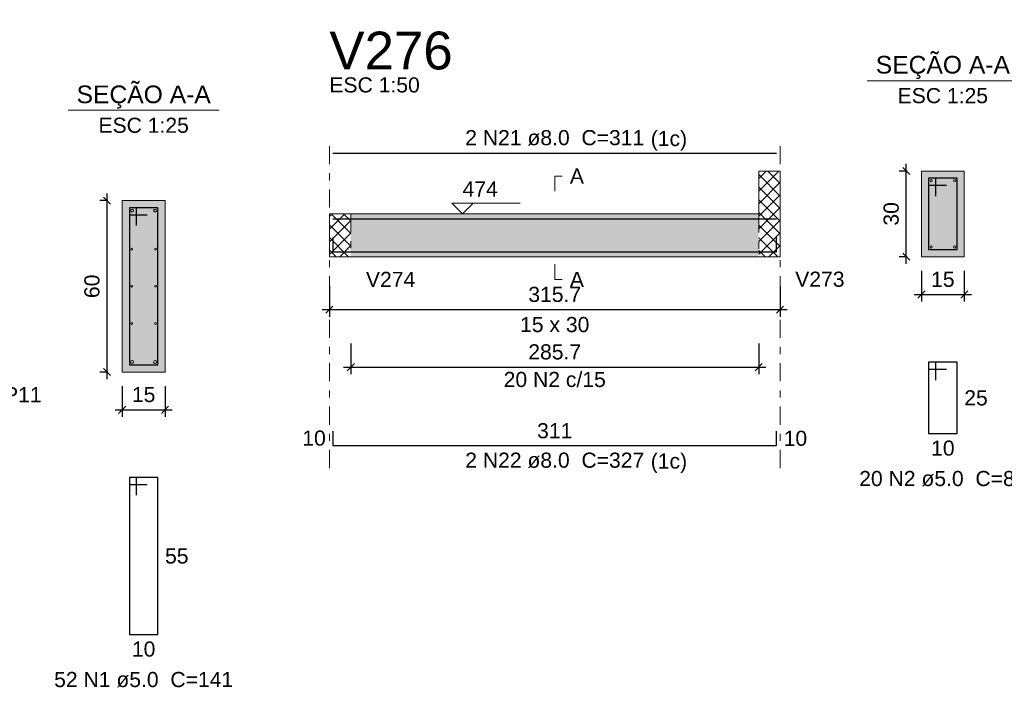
# Model space of a CAD drawing. Header units: millimetres. Extents: x 0 to 119, y 0 to 84.
# Tile 2 of 21: x 27 to 41, y 33 to 42. Entities that reach past the tile are written whole.
import ezdxf

# ---------------------------------------------------------------- set-up
doc = ezdxf.new("R2010")
doc.units = ezdxf.units.MM
doc.header["$MEASUREMENT"] = 0
doc.linetypes.add('DASHDOT', pattern=[2.54, 1.27, -0.635, 0, -0.635])
doc.linetypes.add('NULL', pattern=[0])
doc.layers.get('0').update_dxf_attribs({"lineweight": 18})
for name, color, linetype, lineweight in [('Descrição da armadura', 7, 'Continuous', 0), ('DT-Barras na forma', 2, 'Continuous', 30), ('DT-Barras no corte', 5, 'Continuous', 5), ('DT-Barras rebatidas', 2, 'Continuous', 30), ('DT-Cotas', 9, 'Continuous', 5), ('DT-Forma', 5, 'Continuous', 5), ('DT-Hachura forma vigas', 254, 'Continuous', 5), ('DT-Hachura intersecção vigas', 9, 'Continuous', 5), ('DT-Hachura seção vigas', 254, 'Continuous', 5), ('DT-Pontilhado', 9, 'DASHDOT', 5), ('DT-Textos', 7, 'Continuous', 5), ('DT-Título', 3, 'Continuous', 20), ('Textos armaduras', 7, 'Continuous', 0)]:
    doc.layers.add(name, color=color, linetype=linetype, lineweight=lineweight)
doc.styles.add('Arial', font='txt')
doc.dimstyles.new('UM_25.000000', dxfattribs={"dimtxt": 0.18, "dimasz": 0.1, "dimexe": 0.1, "dimexo": 0.2, "dimgap": 0, "dimtad": 1, "dimtih": 1, "dimtoh": 1, "dimdec": 1, "dimlfac": 25, "dimzin": 0, "dimdsep": 46, "dimtxsty": 'Standard', "dimcen": 0.09, "dimdle": 0.1, "dimadec": 1, "dimazin": 2, "dimtfac": 1, "dimtdec": 4, "dimtofl": 0, "dimtmove": 0, "dimatfit": 3, "dimfxl": 1, "dimtolj": 1, "dimarcsym": 0})
doc.dimstyles.new('UM_50.000000', dxfattribs={"dimtxt": 0.18, "dimasz": 0.1, "dimexe": 0.1, "dimexo": 0.2, "dimgap": 0, "dimtad": 1, "dimtih": 1, "dimtoh": 1, "dimdec": 1, "dimlfac": 50, "dimzin": 0, "dimdsep": 46, "dimtxsty": 'Standard', "dimcen": 0.09, "dimdle": 0.1, "dimadec": 1, "dimazin": 2, "dimtfac": 1, "dimtdec": 4, "dimtofl": 0, "dimtmove": 0, "dimatfit": 3, "dimfxl": 1, "dimtolj": 1, "dimarcsym": 0})

# ---------------------------------------------------------------- blocks, each defined once
blk = doc.blocks.new('_Oblique')
at = {"color": 0, "linetype": 'ByBlock', "lineweight": -2}
blk.add_line((-0.5, -0.5), (0.5, 0.5), dxfattribs=at)
blk = doc.blocks.new('*D17')
at = {"layer": 'Defpoints', "color": 0}
for p in [(28.587, 39.702), (28.799, 39.702), (28.799, 37.302)]:
    blk.add_point(p, dxfattribs=at)
at = {"layer": 'DT-Cotas', "color": 0, "lineweight": -2}
for p, q in [((28.587, 37.202), (28.587, 39.802)), ((28.599, 39.702), (28.487, 39.702)), ((28.599, 37.302), (28.487, 37.302))]:
    blk.add_line(p, q, dxfattribs=at)
at = {"layer": 'DT-Cotas', "color": 0, "lineweight": -2, "xscale": 0.1, "yscale": 0.1, "zscale": 0.1}
for p, rotation in [((28.587, 39.702), 90), ((28.587, 37.302), 270)]:
    blk.add_blockref('_Oblique', p, dxfattribs=dict(at, rotation=rotation))
at = {"layer": 'DT-Cotas', "color": 7, "insert": (28.375, 38.502), "char_height": 0.2118, "attachment_point": 5, "rotation": 90, "style": 'Arial'}
blk.add_mtext('\\A1;60', dxfattribs=at)
blk = doc.blocks.new('*D18')
at = {"layer": 'Defpoints', "color": 0}
for p in [(28.799, 37.302), (29.399, 37.302), (29.399, 36.773)]:
    blk.add_point(p, dxfattribs=at)
at = {"layer": 'DT-Cotas', "color": 0, "lineweight": -2}
for p, q in [((28.799, 37.102), (28.799, 36.673)), ((29.399, 37.102), (29.399, 36.673)), ((28.699, 36.773), (29.499, 36.773))]:
    blk.add_line(p, q, dxfattribs=at)
at = {"layer": 'DT-Cotas', "color": 0, "lineweight": -2, "xscale": 0.1, "yscale": 0.1, "zscale": 0.1, "rotation": 180}
blk.add_blockref('_Oblique', (28.799, 36.773), dxfattribs=at)
at = {"layer": 'DT-Cotas', "color": 0, "lineweight": -2, "xscale": 0.1, "yscale": 0.1, "zscale": 0.1}
blk.add_blockref('_Oblique', (29.399, 36.773), dxfattribs=at)
at = {"layer": 'DT-Cotas', "color": 7, "insert": (29.099, 36.985), "char_height": 0.2118, "attachment_point": 5, "rotation": 0.0057, "style": 'Arial'}
blk.add_mtext('\\A1;15', dxfattribs=at)
blk = doc.blocks.new('*D24')
at = {"layer": 'Defpoints', "color": 0}
for p in [(31.701, 38.705), (38.015, 38.705), (38.015, 38.176)]:
    blk.add_point(p, dxfattribs=at)
at = {"layer": 'DT-Cotas', "color": 0, "lineweight": -2}
for p, q in [((31.701, 38.505), (31.701, 38.076)), ((38.015, 38.505), (38.015, 38.076)), ((31.601, 38.176), (38.115, 38.176))]:
    blk.add_line(p, q, dxfattribs=at)
at = {"layer": 'DT-Cotas', "color": 0, "lineweight": -2, "xscale": 0.1, "yscale": 0.1, "zscale": 0.1, "rotation": 180}
blk.add_blockref('_Oblique', (31.701, 38.176), dxfattribs=at)
at = {"layer": 'DT-Cotas', "color": 0, "lineweight": -2, "xscale": 0.1, "yscale": 0.1, "zscale": 0.1}
blk.add_blockref('_Oblique', (38.015, 38.176), dxfattribs=at)
at = {"layer": 'DT-Cotas', "color": 7, "insert": (34.858, 38.388), "char_height": 0.2118, "attachment_point": 5, "rotation": 0.0057, "style": 'Arial'}
blk.add_mtext('\\A1;315.7', dxfattribs=at)
blk = doc.blocks.new('*D25')
at = {"layer": 'Defpoints', "color": 0}
for p in [(39.783, 40.117), (39.995, 40.117), (39.995, 38.917)]:
    blk.add_point(p, dxfattribs=at)
at = {"layer": 'DT-Cotas', "color": 0, "lineweight": -2}
for p, q in [((39.783, 38.817), (39.783, 40.217)), ((39.795, 40.117), (39.683, 40.117)), ((39.795, 38.917), (39.683, 38.917))]:
    blk.add_line(p, q, dxfattribs=at)
at = {"layer": 'DT-Cotas', "color": 0, "lineweight": -2, "xscale": 0.1, "yscale": 0.1, "zscale": 0.1}
for p, rotation in [((39.783, 40.117), 90), ((39.783, 38.917), 270)]:
    blk.add_blockref('_Oblique', p, dxfattribs=dict(at, rotation=rotation))
at = {"layer": 'DT-Cotas', "color": 7, "insert": (39.572, 39.517), "char_height": 0.2118, "attachment_point": 5, "rotation": 90, "style": 'Arial'}
blk.add_mtext('\\A1;30', dxfattribs=at)
blk = doc.blocks.new('*D26')
at = {"layer": 'Defpoints', "color": 0}
for p in [(39.995, 38.917), (40.595, 38.917), (40.595, 38.388)]:
    blk.add_point(p, dxfattribs=at)
at = {"layer": 'DT-Cotas', "color": 0, "lineweight": -2}
for p, q in [((39.995, 38.717), (39.995, 38.288)), ((40.595, 38.717), (40.595, 38.288)), ((39.895, 38.388), (40.695, 38.388))]:
    blk.add_line(p, q, dxfattribs=at)
at = {"layer": 'DT-Cotas', "color": 0, "lineweight": -2, "xscale": 0.1, "yscale": 0.1, "zscale": 0.1, "rotation": 180}
blk.add_blockref('_Oblique', (39.995, 38.388), dxfattribs=at)
at = {"layer": 'DT-Cotas', "color": 0, "lineweight": -2, "xscale": 0.1, "yscale": 0.1, "zscale": 0.1}
blk.add_blockref('_Oblique', (40.595, 38.388), dxfattribs=at)
at = {"layer": 'DT-Cotas', "color": 7, "insert": (40.295, 38.599), "char_height": 0.2118, "attachment_point": 5, "rotation": 0.0057, "style": 'Arial'}
blk.add_mtext('\\A1;15', dxfattribs=at)
blk = doc.blocks.new('*D27')
at = {"layer": 'Defpoints', "color": 0}
for p in [(32.001, 37.9), (37.715, 37.9), (37.715, 37.371)]:
    blk.add_point(p, dxfattribs=at)
at = {"layer": 'DT-Cotas', "color": 0, "lineweight": -2}
for p, q in [((32.001, 37.7), (32.001, 37.271)), ((37.715, 37.7), (37.715, 37.271)), ((31.901, 37.371), (37.815, 37.371))]:
    blk.add_line(p, q, dxfattribs=at)
at = {"layer": 'DT-Cotas', "color": 0, "lineweight": -2, "xscale": 0.1, "yscale": 0.1, "zscale": 0.1, "rotation": 180}
blk.add_blockref('_Oblique', (32.001, 37.371), dxfattribs=at)
at = {"layer": 'DT-Cotas', "color": 0, "lineweight": -2, "xscale": 0.1, "yscale": 0.1, "zscale": 0.1}
blk.add_blockref('_Oblique', (37.715, 37.371), dxfattribs=at)
at = {"layer": 'DT-Cotas', "color": 7, "insert": (34.858, 37.583), "char_height": 0.2118, "attachment_point": 5, "rotation": 0.0057, "style": 'Arial'}
blk.add_mtext('\\A1;285.7', dxfattribs=at)

msp = doc.modelspace()

# ---------------------------------------------------------------- hatches: boundary and pattern name
at = {"layer": 'DT-Hachura forma vigas', "linetype": 'Continuous'}
msp.add_hatch(color=254, dxfattribs=at).paths.add_polyline_path([(32.0008, 38.917), (37.715, 38.917), (37.715, 39.517), (32.0008, 39.517), (32.0008, 38.917)])
at = {"layer": 'DT-Hachura intersecção vigas', "linetype": 'Continuous'}
h = msp.add_hatch(dxfattribs=at)
h.set_pattern_fill('ANSI37', color=9, style=0)
h.paths.add_polyline_path([(38.015, 38.917), (38.015, 39.517), (38.015, 40.117), (37.715, 40.117), (37.715, 39.517), (37.715, 38.917), (38.015, 38.917)])
h = msp.add_hatch(dxfattribs=at)
h.set_pattern_fill('ANSI37', color=9, style=0)
h.paths.add_polyline_path([(31.7008, 38.917), (32.0008, 38.917), (32.0008, 39.517), (31.7008, 39.517), (31.7008, 38.917)])
at = {"layer": 'DT-Hachura seção vigas', "linetype": 'Continuous'}
for points in [[(39.9951, 38.917), (39.9951, 38.917), (40.5951, 38.917), (40.5951, 40.117), (39.9951, 40.117), (39.9951, 38.917)], [(28.7988, 37.3024), (28.7988, 37.3024), (29.3988, 37.3024), (29.3988, 39.7024), (28.7988, 39.7024), (28.7988, 37.3024)]]:
    msp.add_hatch(color=254, dxfattribs=at).paths.add_polyline_path(points)

# ---------------------------------------------------------------- linework, layer by layer
at = {"layer": 'DT-Barras na forma'}
for p, q in [((40.1951, 40.017), (40.0951, 40.017)), ((40.0951, 40.017), (40.0951, 39.017)), ((40.4951, 40.017), (40.0951, 40.017)), ((40.0951, 40.017), (40.0951, 39.917)), ((40.1951, 39.767), (40.1951, 40.017)), ((40.4951, 39.017), (40.4951, 40.017)), ((40.0951, 39.917), (40.3451, 39.917)), ((28.9988, 39.6024), (28.8988, 39.6024)), ((28.8988, 39.6024), (28.8988, 37.4024)), ((29.2988, 39.6024), (28.8988, 39.6024)), ((28.8988, 39.6024), (28.8988, 39.5024)), ((28.9988, 39.3524), (28.9988, 39.6024)), ((29.2988, 37.4024), (29.2988, 39.6024)), ((28.8988, 39.5024), (29.1488, 39.5024)), ((40.0951, 39.017), (40.4951, 39.017)), ((28.8988, 37.4024), (29.2988, 37.4024))]:
    msp.add_line(p, q, dxfattribs=at)
for points in [[(31.7508, 39.449), (37.965, 39.449)], [(31.7508, 39.185), (31.7508, 38.985), (37.965, 38.985), (37.965, 39.185)]]:
    msp.add_lwpolyline(points, dxfattribs=at)
at = {"layer": 'DT-Barras no corte'}
for centre, radius in [((40.1311, 39.981), 0.016), ((40.4591, 39.981), 0.016), ((28.9388, 39.5624), 0.02), ((29.2588, 39.5624), 0.02), ((40.1311, 39.053), 0.016), ((40.4591, 39.053), 0.016), ((28.9314, 39.0224), 0.0126), ((29.2662, 39.0224), 0.0126), ((28.9314, 38.5024), 0.0126), ((29.2662, 38.5024), 0.0126), ((28.9314, 37.9824), 0.0126), ((29.2662, 37.9824), 0.0126), ((28.9388, 37.4424), 0.02), ((29.2588, 37.4424), 0.02)]:
    msp.add_circle(centre, radius, dxfattribs=at)
at = {"layer": 'DT-Barras rebatidas'}
for points in [[(31.7508, 40.3668), (37.965, 40.3668)], [(40.1951, 37.1903), (40.1951, 37.4403), (40.0951, 37.4403), (40.0951, 36.4403), (40.4951, 36.4403), (40.4951, 37.4403), (40.0951, 37.4403), (40.0951, 37.3403), (40.3451, 37.3403)], [(31.7508, 36.474), (31.7508, 36.274), (37.965, 36.274), (37.965, 36.474)], [(28.9988, 35.5757), (28.9988, 35.8257), (28.8988, 35.8257), (28.8988, 33.6257), (29.2988, 33.6257), (29.2988, 35.8257), (28.8988, 35.8257), (28.8988, 35.7257), (29.1488, 35.7257)]]:
    msp.add_lwpolyline(points, dxfattribs=at)
at = {"layer": 'DT-Forma'}
for p, q in [((37.715, 39.517), (37.715, 40.117)), ((37.715, 40.117), (38.015, 40.117)), ((38.015, 40.117), (38.015, 39.517)), ((40.5951, 40.117), (39.9951, 40.117)), ((39.9951, 40.117), (39.9951, 38.917)), ((40.5951, 38.917), (40.5951, 40.117)), ((29.3988, 39.7024), (28.7988, 39.7024)), ((28.7988, 39.7024), (28.7988, 37.3024)), ((29.3988, 37.3024), (29.3988, 39.7024)), ((31.7008, 39.517), (32.0008, 39.517)), ((32.0008, 39.517), (37.715, 39.517)), ((31.7008, 38.917), (32.0008, 38.917)), ((32.0008, 38.917), (37.715, 38.917)), ((37.715, 38.917), (38.015, 38.917)), ((39.9951, 38.917), (40.5951, 38.917)), ((28.7988, 37.3024), (29.3988, 37.3024))]:
    msp.add_line(p, q, dxfattribs=at)
at = {"layer": 'DT-Forma', "linetype": 'Continuous'}
for p, q in [((31.7008, 38.917), (31.7008, 39.517)), ((38.015, 39.517), (38.015, 38.917))]:
    msp.add_line(p, q, dxfattribs=at)
at = {"layer": 'DT-Pontilhado', "ltscale": 0.2}
for p, q in [((31.7008, 35.9563), (31.7008, 40.5786)), ((38.015, 35.9563), (38.015, 40.5786)), ((37.715, 40.117), (37.715, 38.917)), ((32.0008, 39.517), (32.0008, 38.917))]:
    msp.add_line(p, q, dxfattribs=at)
at = {"layer": 'DT-Textos'}
for p, q in [((39.2361, 41.3819), (41.3541, 41.3819)), ((28.0398, 40.9673), (30.1578, 40.9673))]:
    msp.add_line(p, q, dxfattribs=at)
for points in [[(34.8579, 39.8347), (34.8579, 40.0465), (34.9638, 40.0465)], [(33.7151, 39.6653), (33.5668, 39.517), (33.4186, 39.6653), (34.3717, 39.6653)], [(34.8579, 38.8111), (34.8579, 38.5993), (34.9638, 38.5993)]]:
    msp.add_lwpolyline(points, dxfattribs=at)

# ---------------------------------------------------------------- texts
at = {"layer": 'Descrição da armadura', "linetype": 'NULL', "char_height": 0.2118, "attachment_point": 8, "line_spacing_factor": 0.9, "style": 'Arial'}
for s, insert, width in [('2 N21 ø8.0  C=311', (34.858, 40.4731), 4.916973), ('20 N2 c/15', (34.8579, 37.0892), 2.805127), ('2 N22 ø8.0  C=327', (34.858, 35.9561), 4.916973), ('20 N2 ø5.0  C=81', (40.295, 35.6991), 4.594404), ('52 N1 ø5.0  C=141', (29.0992, 32.8841), 4.916973)]:
    msp.add_mtext(s, dxfattribs=dict(at, insert=insert, width=width))
at = {"layer": 'DT-Textos', "linetype": 'NULL', "line_spacing_factor": 0.798, "style": 'Arial'}
for s, insert, char_height, width, attachment_point in [('SEÇÃO A-A', (40.295, 41.4062), 0.2471, 3.812061, 8), ('SEÇÃO A-A', (29.0992, 40.9912), 0.2471, 3.812061, 8), ('ESC 1:50', (31.701, 41.2141), 0.2118, 2.482559, 7), ('ESC 1:25', (40.295, 41.0641), 0.2118, 2.482559, 8), ('ESC 1:25', (29.0992, 40.6491), 0.2118, 2.482559, 8), ('(1c)', (36.203, 40.4032), 0.2118, 0.998857, 7), ('A', (35.07, 39.9411), 0.2118, 0.386855, 7), ('474', (33.567, 39.7601), 0.2118, 0.967705, 7), ('V274', (32.213, 38.4931), 0.2118, 1.354561, 7), ('A', (35.07, 38.4931), 0.2118, 0.386855, 7), ('V273', (38.227, 38.4931), 0.2118, 1.354561, 7), ('15 x 30', (34.858, 37.8581), 0.2118, 1.902559, 8), ('P11', (27.1432, 36.8791), 0.2118, 1.031992, 7), ('(1c)', (36.203, 35.8862), 0.2118, 0.998857, 7)]:
    msp.add_mtext(s, dxfattribs=dict(at, insert=insert, char_height=char_height, width=width, attachment_point=attachment_point))
at = {"layer": 'DT-Título', "linetype": 'NULL', "insert": (31.701, 41.532), "char_height": 0.5295, "width": 3.456465, "attachment_point": 7, "line_spacing_factor": 0.798, "style": 'Arial'}
msp.add_mtext('V276', dxfattribs=at)
at = {"layer": 'Textos armaduras', "linetype": 'NULL', "char_height": 0.2118, "line_spacing_factor": 0.9, "style": 'Arial'}
for s, insert, width, attachment_point in [('25', (40.5951, 37.0462), 1.045137, 1), ('311', (34.8579, 36.3713), 1.367705, 8), ('10', (31.6508, 36.2681), 1.045137, 9), ('10', (38.065, 36.4799), 1.045137, 1), ('10', (40.2951, 36.343), 1.045137, 2), ('55', (29.3988, 34.8316), 1.045137, 1), ('10', (29.0988, 33.5284), 1.045137, 2)]:
    msp.add_mtext(s, dxfattribs=dict(at, insert=insert, width=width, attachment_point=attachment_point))

# ---------------------------------------------------------------- dimensions: what is measured, and where the dimension line sits
at = {"layer": 'DT-Cotas'}
for base, p1, p2, picture, middle in [((39.7833, 40.117), (39.9951, 38.917), (39.9951, 40.117), '*D25', (39.5715, 39.517)), ((28.587, 39.7024), (28.7988, 37.3024), (28.7988, 39.7024), '*D17', (28.3752, 38.5024))]:
    dim = msp.add_linear_dim(base=base, p1=p1, p2=p2, angle=90, dimstyle='UM_25.000000', override={"dimtxt": 0.2118, "dimasz": 0.1, "dimexe": 0.1, "dimexo": 0.2, "dimtad": 1, "dimtih": 0, "dimtoh": 0, "dimdec": 1, "dimlfac": 25, "dimzin": 8, "dimtxsty": 'Arial', "dimblk": 'Oblique', "dimblk1": 'Oblique', "dimblk2": 'Oblique', "dimsah": 1, "dimdle": 0.1, "dimse1": 0, "dimse2": 0, "dimclrt": 7, "dimadec": 1, "dimazin": 3, "dimtmove": 2, "dimldrblk": 'Oblique'}, dxfattribs=at)
    dim.commit()
    dim.dimension.update_dxf_attribs({"geometry": picture, "text_midpoint": middle, "dimtype": 160, "text_rotation": 90})
for base, p1, p2, dimstyle, override, picture, middle in [((40.5951, 38.3875), (39.9951, 38.917), (40.5951, 38.917), 'UM_25.000000', {"dimtxt": 0.2118, "dimasz": 0.1, "dimexe": 0.1, "dimexo": 0.2, "dimtad": 1, "dimtih": 0, "dimtoh": 0, "dimdec": 1, "dimlfac": 25, "dimzin": 8, "dimtxsty": 'Arial', "dimblk": 'Oblique', "dimblk1": 'Oblique', "dimblk2": 'Oblique', "dimsah": 1, "dimdle": 0.1, "dimse1": 0, "dimse2": 0, "dimclrt": 7, "dimadec": 1, "dimazin": 3, "dimtmove": 2, "dimldrblk": 'Oblique'}, '*D26', (40.2951, 38.5993)), ((38.015, 38.1757), (31.7008, 38.7052), (38.015, 38.7052), 'UM_50.000000', {"dimtxt": 0.2118, "dimasz": 0.1, "dimexe": 0.1, "dimexo": 0.2, "dimtad": 1, "dimtih": 0, "dimtoh": 0, "dimdec": 1, "dimlfac": 50, "dimzin": 8, "dimtxsty": 'Arial', "dimblk": 'Oblique', "dimblk1": 'Oblique', "dimblk2": 'Oblique', "dimsah": 1, "dimdle": 0.1, "dimse1": 0, "dimse2": 0, "dimclrt": 7, "dimadec": 1, "dimazin": 3, "dimtmove": 2, "dimldrblk": 'Oblique'}, '*D24', (34.8579, 38.3875)), ((37.715, 37.3709), (32.0008, 37.9004), (37.715, 37.9004), 'UM_50.000000', {"dimtxt": 0.2118, "dimasz": 0.1, "dimexe": 0.1, "dimexo": 0.2, "dimtad": 1, "dimtih": 0, "dimtoh": 0, "dimdec": 1, "dimlfac": 50, "dimzin": 8, "dimtxsty": 'Arial', "dimblk": 'Oblique', "dimblk1": 'Oblique', "dimblk2": 'Oblique', "dimsah": 1, "dimdle": 0.1, "dimse1": 0, "dimse2": 0, "dimclrt": 7, "dimadec": 1, "dimazin": 3, "dimtmove": 2, "dimldrblk": 'Oblique'}, '*D27', (34.8579, 37.5827)), ((29.3988, 36.7729), (28.7988, 37.3024), (29.3988, 37.3024), 'UM_25.000000', {"dimtxt": 0.2118, "dimasz": 0.1, "dimexe": 0.1, "dimexo": 0.2, "dimtad": 1, "dimtih": 0, "dimtoh": 0, "dimdec": 1, "dimlfac": 25, "dimzin": 8, "dimtxsty": 'Arial', "dimblk": 'Oblique', "dimblk1": 'Oblique', "dimblk2": 'Oblique', "dimsah": 1, "dimdle": 0.1, "dimse1": 0, "dimse2": 0, "dimclrt": 7, "dimadec": 1, "dimazin": 3, "dimtmove": 2, "dimldrblk": 'Oblique'}, '*D18', (29.0988, 36.9847))]:
    dim = msp.add_linear_dim(base=base, p1=p1, p2=p2, dimstyle=dimstyle, override=override, dxfattribs=at)
    dim.commit()
    dim.dimension.update_dxf_attribs({"geometry": picture, "text_midpoint": middle, "dimtype": 160, "text_rotation": 0.00573})

doc.saveas('drawing.dxf')
